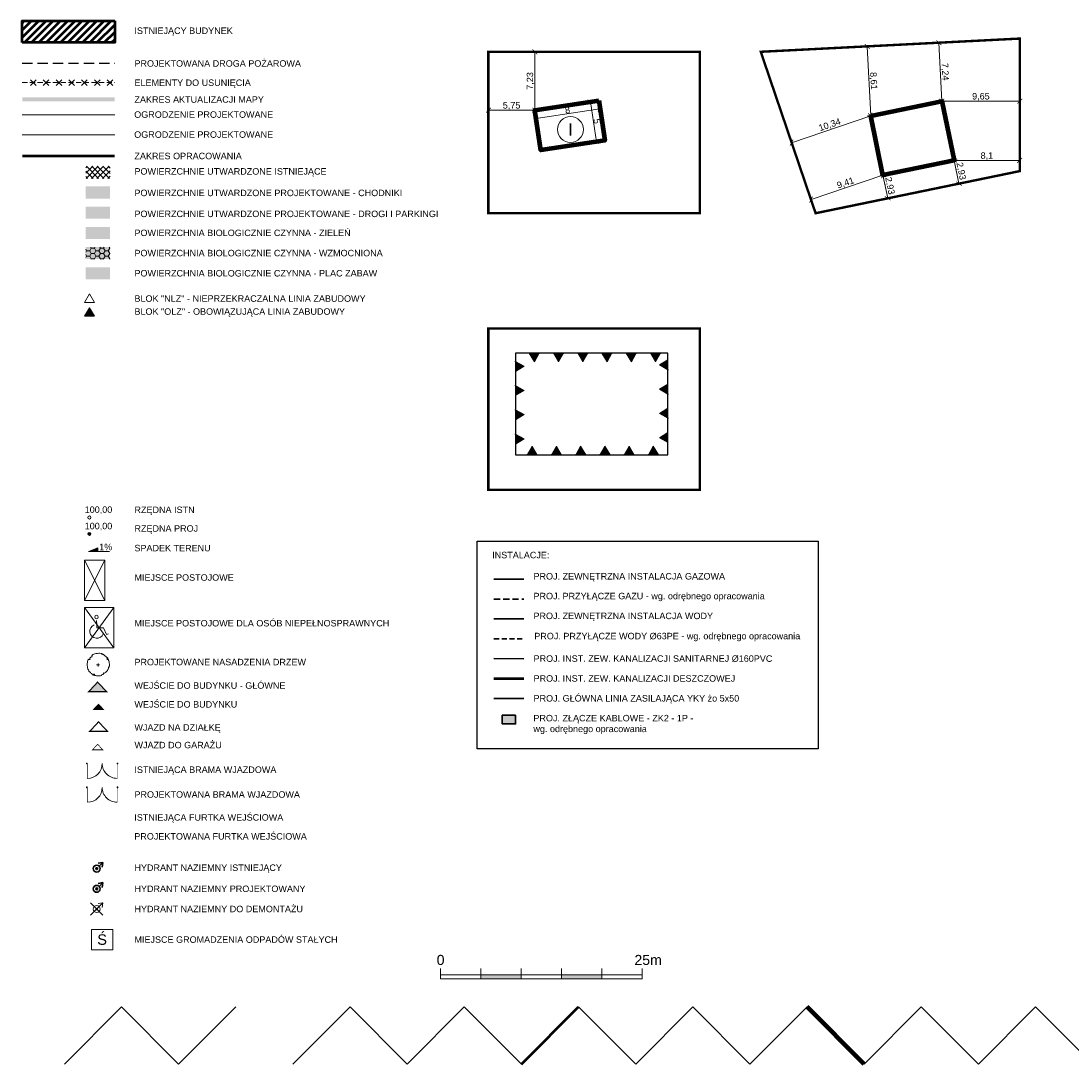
# Model space of a CAD drawing. Header units: centimetres. Extents: x 1590 to 6442358, y 1327 to 6703124.
# Tile 37 of 79: x 1796 to 1926, y 1867 to 1996. Entities that reach past the tile are written whole.
import ezdxf
from ezdxf.enums import TextEntityAlignment as Align

# ---------------------------------------------------------------- set-up
doc = ezdxf.new("R2010")
doc.units = ezdxf.units.CM
doc.linetypes.add('ACAD_ISO02W100', pattern=[15, 12, -3])
doc.linetypes.add('DASHED', pattern=[19.05, 12.7, -6.35])
for name, color, linetype, lineweight in [('0_LEGENDA', 7, 'Continuous', 9), ('0_MAPA', 7, 'Continuous', 0), ('0_RAMKA', 7, 'Continuous', 25), ('0_TABELKA_GŁÓWNA', 7, 'Continuous', 9), ('INW_BUD.ISTNIEJĄCE', 7, 'Continuous', 50), ('INW_CHODNIKI', 7, 'Continuous', 13), ('INW_HATCH_UTWARDZENIA', 250, 'Continuous', 0), ('INW_HYDRANT', 7, 'Continuous', 30), ('INW_OGRODZENIE', 7, 'Continuous', 15), ('INW_WYMIARY', 7, 'Continuous', 5), ('PZT_BUD.PROJEKTOWANE', 160, 'Continuous', 100), ('PZT_CHODNIKI', 2, 'Continuous', 15), ('PZT_CIENKIE', 4, 'Continuous', 9), ('PZT_DEMONTAŻ', 34, 'Continuous', 9), ('PZT_HATCH_WMZOCNIENIE NAWIERZCHNI ZIELONEJ', 72, 'Continuous', 5), ('PZT_MIEJSCA POSTOJOWE', 142, 'Continuous', 9), ('PZT_MIEJSCA POSTOJOWE_NPSPR', 142, 'Continuous', 9), ('PZT_OPIS', 241, 'Continuous', 5), ('PZT_OPIS_RZĘDNE', 6, 'Continuous', 13), ('PZT_OPIS_SPADKI', 250, 'Continuous', 13), ('PZT_WYBURZENIA', 30, 'DASHED', 9), ('PZT_WYMIARY', 183, 'Continuous', 13), ('PZT_ZIELEŃ', 60, 'Continuous', 13)]:
    doc.layers.add(name, color=color, linetype=linetype, lineweight=lineweight)
doc.layers.add('0_RZUTNIA', color=7, linetype='Continuous', lineweight=0, plot=False)
for name, color, linetype, lineweight, true_color in [('IE_WLZ', 7, 'Continuous', 35, 0xd10000), ('IS_GAZ', 7, 'Continuous', 50, 0xd8a01a), ('IS_KD', 7, 'Continuous', 50, 0x175900), ('IS_PRZYŁACZE_KS', 7, 'Continuous', 35, 0x5c392e), ('IS_WODA', 7, 'Continuous', 30, 0x2424ff), ('PZT_GRANICA DZIAŁKI', 1, 'DASHED', 100, 0xff0000), ('PZT_GRANICA ODDZIAŁYWANIA', 7, 'ACAD_ISO02W100', 20, 0xa000d5), ('PZT_HYDRANT PROJEKTOWANY', 1, 'Continuous', 30, 0xff0000), ('PZT_OGRODZENIE', 7, 'Continuous', 15, 0x00a4a4)]:
    doc.layers.add(name, color=color, linetype=linetype, lineweight=lineweight, true_color=true_color)
doc.layers.add('PZT_DROGA PPOŻ', color=7, linetype='DASHED', true_color=0xe60100)
doc.layers.add('PZT_HATCH_UTWARDZONE_CHODNIKI', color=250, linetype='Continuous', lineweight=0, transparency=0.5)
doc.layers.add('PZT_HATCH_UTWARDZONE_DROGI', color=250, linetype='Continuous', lineweight=0, transparency=0.8)
doc.layers.add('PZT_HATCH_ZIELEŃ', color=7, linetype='Continuous', lineweight=5, true_color=0x237300, transparency=0.4)
doc.layers.add('PZT_PLAC ZABAW', color=7, linetype='Continuous', lineweight=5, true_color=0xfaf645, transparency=0.4)
doc.layers.add('PZT_LINIA ZABUDOWY', color=3, linetype='Continuous')
doc.styles.add('500', font='arial.ttf', dxfattribs={"height": 80})
doc.styles.add('ARIAL', font='arial.ttf')
doc.linetypes.add('FENCELINE1', pattern='A,3.81,-2.54,[133,ltypeshp.shx,S=2.54,R=0,X=-2.54,Y=0],-2.54,27.94', length=36.83)
doc.dimstyles.new('500_MDCP_w_metrach', dxfattribs={"dimscale": 0.01, "dimtxt": 80, "dimasz": 60, "dimexe": 40, "dimexo": 10, "dimgap": 5, "dimtad": 1, "dimrnd": 0.01, "dimzin": 9, "dimtxsty": 'ARIAL', "dimblk": 'ARCHTICK', "dimcen": 1, "dimclrd": 256, "dimclre": 256, "dimclrt": 256, "dimadec": 0, "dimazin": 0, "dimtfac": 1, "dimtdec": 1, "dimtix": 1, "dimtmove": 1, "dimatfit": 3, "dimldrblk": 'ARCHTICK', "dimfxl": 40, "dimfxlon": 1, "dimtolj": 1, "dimtzin": 9, "dimlwd": -1, "dimlwe": -1, "dimarcsym": 0})

# ---------------------------------------------------------------- blocks, each defined once
blk = doc.blocks.new('NLZ')
at = {"lineweight": 13}
blk.add_lwpolyline([(124, 0), (0, 0), (60, 106)], close=True, dxfattribs=at)
blk = doc.blocks.new('OLZ')
at = {"transparency": 33554687}
blk.add_hatch(color=256, dxfattribs=at).paths.add_polyline_path([(0, 0), (124, 0), (60, 106)])
at = {"lineweight": 13}
blk.add_lwpolyline([(124, 0), (0, 0), (60, 106)], close=True, dxfattribs=at)
blk = doc.blocks.new('rzędna proj')
at = {"ltscale": 2}
blk.add_hatch(color=256, dxfattribs=at).paths.add_polyline_path([(19, 0, 1), (-19, 0, 1)])
blk.add_circle((0, 0), 18.7)
at = {"style": '500'}
blk.add_attdef('RZĘDNA', (-58, 57), '', height=80, dxfattribs=at)
blk = doc.blocks.new('rzędna istn')
blk.add_circle((0, 0), 18.7)
at = {"style": '500'}
blk.add_attdef('RZĘDNA', (-58, 57), '', height=80, dxfattribs=at)
blk = doc.blocks.new('HYDRANT')
at = {"transparency": 33554549}
blk.add_hatch(color=256, dxfattribs=at).paths.add_polyline_path([(11, 0, 1), (-11, 0, 1)])
for p, q in [((78, 78), (18, 67)), ((30, 30), (78, 78)), ((78, 78), (67, 18))]:
    blk.add_line(p, q)
for radius in [42.6, 11.3]:
    blk.add_circle((0, 0), radius)
blk = doc.blocks.new('NPS')
for p, q in [((-37, 7), (-81, 40)), ((-37, 6), (-9, -15)), ((-9, -15), (43, 46)), ((43, 46), (130, 20))]:
    blk.add_line(p, q)
blk.add_lwpolyline([(130, 20), (138, 47)])
blk.add_circle((-115, 66), 21.3)
blk.add_arc((23, -44), 86.2, 163.8838, 27.7479)
blk = doc.blocks.new('MP NPSPR')
for p, q in [((500, 360), (0, 0)), ((0, 360), (500, 0))]:
    blk.add_line(p, q)
for points in [[(500, 360), (0, 360), (0, 0), (500, 0), (500, 360)], [(0, 360), (500, 360)]]:
    blk.add_lwpolyline(points)
at = {"rotation": 39.96412922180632}
blk.add_blockref('NPS', (248, 170), dxfattribs=at)
blk = doc.blocks.new('MP')
for points in [[(0, 250), (500, 0)], [(500, 250), (0, 0)], [(0, 0), (500, 0), (500, 250), (0, 250), (0, 0)]]:
    blk.add_lwpolyline(points)
blk = doc.blocks.new('DRZEWO')
at = {"flags": 128}
blk.add_lwpolyline([(-153, -76), (-154, -70), (-158, -64), (-163, -41), (-165, -29), (-167, -7), (-168, 2), (-168, 15), (-168, 23), (-166, 38), (-163, 55), (-162, 61), (-160, 68), (-157, 73), (-152, 78), (-146, 84), (-142, 86), (-136, 90), (-131, 87), (-125, 86), (-127, 95), (-126, 104), (-123, 111), (-119, 113), (-118, 117), (-111, 121), (-103, 124), (-93, 124), (-95, 129), (-98, 133), (-96, 140), (-94, 145), (-90, 151), (-86, 157), (-81, 161), (-75, 164), (-68, 165), (-52, 172), (-37, 176), (-30, 177), (-17, 179), (-8, 179), (14, 181), (27, 181), (50, 179), (57, 177), (61, 176), (59, 172), (59, 167), (58, 163), (63, 165), (72, 165), (79, 163), (84, 162), (91, 159), (99, 148), (105, 144), (113, 138), (121, 132), (125, 128), (131, 119), (139, 114), (144, 111), (151, 109), (151, 104), (144, 102), (139, 100), (137, 96), (139, 90), (143, 85), (147, 86), (154, 89), (157, 85), (159, 81), (160, 75), (163, 69), (167, 62), (169, 55), (172, 50), (172, 35), (173, 28), (175, 19), (177, 4), (177, 0), (178, -5), (177, -11), (174, -16), (173, -21), (172, -26), (169, -31), (163, -37), (161, -53), (158, -64), (153, -72), (147, -83), (143, -90), (135, -94), (131, -99), (124, -105), (121, -112), (119, -118), (110, -122), (99, -127), (93, -124), (88, -122), (85, -129), (83, -137), (80, -143), (75, -145), (67, -145), (57, -151), (55, -154), (54, -157), (51, -161), (46, -165), (40, -167), (36, -167), (31, -167), (16, -167), (6, -167), (0, -167), (-15, -169), (-21, -167), (-27, -166), (-35, -164), (-42, -162), (-47, -161), (-52, -160), (-57, -157), (-55, -151), (-54, -146), (-60, -143), (-66, -142), (-70, -144), (-71, -150), (-72, -157), (-76, -157), (-79, -151), (-83, -147), (-90, -140), (-99, -135), (-104, -131), (-112, -125), (-118, -117), (-123, -113), (-135, -106), (-139, -100), (-141, -95), (-145, -88), (-146, -80), (-145, -74), (-149, -76), (-153, -76), (-153, -76)], dxfattribs=at)
for points in [[(0, -23), (0, 23)], [(23, 0), (-23, 0)]]:
    blk.add_lwpolyline(points)
blk = doc.blocks.new('wjazd do garażu')
at = {"const_width": 8.53}
blk.add_lwpolyline([(64, -68), (-64, -68), (0, 0), (64, -68), (-64, -68)], dxfattribs=at)
blk = doc.blocks.new('wejście główne')
blk.add_hatch(color=256).paths.add_polyline_path([(-110, -118), (111, -118), (0, 0)])
at = {"const_width": 14.7}
blk.add_lwpolyline([(111, -118), (-110, -118), (0, 0), (111, -118), (-110, -118)], dxfattribs=at)
blk.add_lwpolyline([(111, -118), (-110, -118), (0, 0), (111, -118), (-110, -118)], dxfattribs=at)
blk = doc.blocks.new('wjazd na działkę')
at = {"const_width": 14.7}
blk.add_lwpolyline([(111, -118), (-110, -118), (0, 0), (111, -118), (-110, -118)], dxfattribs=at)
blk.add_lwpolyline([(111, -118), (-110, -118), (0, 0), (111, -118), (-110, -118)], dxfattribs=at)
blk = doc.blocks.new('wejście')
blk.add_hatch(color=256).paths.add_polyline_path([(-64, -68), (64, -68), (0, 0)])
at = {"const_width": 8.53}
blk.add_lwpolyline([(64, -68), (-64, -68), (0, 0), (64, -68), (-64, -68)], dxfattribs=at)
blk.add_lwpolyline([(64, -68), (-64, -68), (0, 0), (64, -68), (-64, -68)], dxfattribs=at)
blk = doc.blocks.new('LINIA ZABUDOWY SCHEMAT')
blk.add_lwpolyline([(0, 0), (0, -1260), (1887, -1260), (1887, 0), (0, 0)])
for p in [(294, 0), (594, 0), (894, 0), (1194, 0), (1494, 0), (1794, 0), (0, -102), (1887, -207), (0, -402), (1887, -507), (0, -702), (1887, -807), (0, -1002), (146, -1260), (446, -1260), (746, -1260), (1046, -1260), (1346, -1260), (1646, -1260)]:
    blk.add_point(p)
for p, rotation in [((294, 0), 180), ((594, 0), 180), ((894, 0), 180), ((1194, 0), 180), ((1494, 0), 180), ((1794, 0), 180), ((0, -102), 270), ((1887, -207), 90), ((1887, -507), 90), ((0, -402), 270), ((0, -702), 270), ((1887, -807), 90), ((0, -1002), 270), ((1887, -1107), 90)]:
    blk.add_blockref('OLZ', p, dxfattribs=dict(rotation=rotation))
for p in [(146, -1260), (446, -1260), (746, -1260), (1046, -1260), (1346, -1260), (1646, -1260)]:
    blk.add_blockref('OLZ', p)
blk = doc.blocks.new('WYBURZENIE')
at = {"linetype": 'Continuous'}
for points in [[(-35, -35), (35, 35)], [(-35, 35), (35, -35)]]:
    blk.add_lwpolyline(points, dxfattribs=at)
blk = doc.blocks.new('SPADEK')
blk.add_hatch(color=256).paths.add_polyline_path([(-141, 46), (-259, 0), (-141, 0)])
blk.add_lwpolyline([(0, 0), (-259, 0), (-141, 46), (-141, 0)])
at = {"layer": '0_LEGENDA', "style": '500'}
blk.add_attdef('SPADEK', (-126, 15), '', height=80, dxfattribs=at)
blk = doc.blocks.new('_ArchTick')
at = {"color": 0, "linetype": 'ByBlock', "const_width": 0.15}
blk.add_lwpolyline([(-0.5, -0.5), (0.5, 0.5)], dxfattribs=at)
blk = doc.blocks.new('*D1464')
at = {"layer": 'Defpoints', "color": 0, "transparency": 33554687}
for p in [(1859.79, 1992), (1861.09, 1992), (1861.09, 1984.78)]:
    blk.add_point(p, dxfattribs=at)
at = {"layer": 'PZT_WYMIARY', "transparency": 33554687}
for p, q in [((1860.19, 1992), (1859.39, 1992)), ((1859.79, 1984.78), (1859.79, 1992)), ((1860.19, 1984.78), (1859.39, 1984.78))]:
    blk.add_line(p, q, dxfattribs=at)
at = {"layer": 'PZT_WYMIARY', "xscale": 0.6, "yscale": 0.6, "zscale": 0.6}
for p, rotation in [((1859.79, 1992), 90), ((1859.79, 1984.78), 270)]:
    blk.add_blockref('_ArchTick', p, dxfattribs=dict(at, rotation=rotation))
at = {"layer": 'PZT_WYMIARY', "transparency": 33554687, "insert": (1859.26, 1988.39), "char_height": 0.8, "attachment_point": 5, "rotation": 90, "style": 'ARIAL'}
blk.add_mtext('\\A1;7,23', dxfattribs=at)
blk = doc.blocks.new('*D1465')
at = {"layer": 'Defpoints', "color": 0, "transparency": 33554687}
for p in [(1854.05, 1992), (1854.05, 1984.78), (1859.79, 1984.78)]:
    blk.add_point(p, dxfattribs=at)
at = {"layer": 'PZT_WYMIARY', "transparency": 33554687}
for p, q in [((1854.05, 1985.18), (1854.05, 1984.38)), ((1859.79, 1984.78), (1854.05, 1984.78)), ((1859.79, 1984.88), (1859.79, 1985.18))]:
    blk.add_line(p, q, dxfattribs=at)
at = {"layer": 'PZT_WYMIARY', "xscale": 0.6, "yscale": 0.6, "zscale": 0.6, "rotation": 180}
blk.add_blockref('_ArchTick', (1854.05, 1984.78), dxfattribs=at)
at = {"layer": 'PZT_WYMIARY', "xscale": 0.6, "yscale": 0.6, "zscale": 0.6}
blk.add_blockref('_ArchTick', (1859.79, 1984.78), dxfattribs=at)
at = {"layer": 'PZT_WYMIARY', "transparency": 33554687, "insert": (1856.92, 1985.3), "char_height": 0.8, "attachment_point": 5, "style": 'ARIAL'}
blk.add_mtext('\\A1;5,75', dxfattribs=at)
blk = doc.blocks.new('*D1466')
at = {"layer": 'Defpoints', "color": 0, "transparency": 33554687}
for p in [(1867.71, 1985.97), (1859.79, 1984.78), (1867.86, 1984.92)]:
    blk.add_point(p, dxfattribs=at)
at = {"layer": 'PZT_WYMIARY', "transparency": 33554687}
for p, q in [((1859.95, 1983.73), (1867.86, 1984.92)), ((1867.8, 1985.31), (1867.92, 1984.52)), ((1859.89, 1984.12), (1860.01, 1983.33))]:
    blk.add_line(p, q, dxfattribs=at)
at = {"layer": 'PZT_WYMIARY', "xscale": 0.6, "yscale": 0.6, "zscale": 0.6}
for p, rotation in [((1867.86, 1984.92), 8.57771652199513), ((1859.95, 1983.73), 188.5777165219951)]:
    blk.add_blockref('_ArchTick', p, dxfattribs=dict(at, rotation=rotation))
at = {"layer": 'PZT_WYMIARY', "transparency": 33554687, "insert": (1863.84, 1984.78), "char_height": 0.8, "attachment_point": 5, "rotation": 8.5777, "style": 'ARIAL'}
blk.add_mtext('\\A1;8', dxfattribs=at)
blk = doc.blocks.new('*D1467')
at = {"layer": 'Defpoints', "color": 0, "transparency": 33554687}
for p in [(1867.71, 1985.97), (1867.41, 1980.87), (1868.45, 1981.02)]:
    blk.add_point(p, dxfattribs=at)
at = {"layer": 'PZT_WYMIARY', "transparency": 33554687}
for p, q in [((1867.06, 1985.87), (1866.27, 1985.75)), ((1866.67, 1985.81), (1867.41, 1980.87)), ((1867.81, 1980.93), (1867.02, 1980.81))]:
    blk.add_line(p, q, dxfattribs=at)
at = {"layer": 'PZT_WYMIARY', "xscale": 0.6, "yscale": 0.6, "zscale": 0.6}
for p, rotation in [((1866.67, 1985.81), 98.57771652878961), ((1867.41, 1980.87), 278.5777165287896)]:
    blk.add_blockref('_ArchTick', p, dxfattribs=dict(at, rotation=rotation))
at = {"layer": 'PZT_WYMIARY', "transparency": 33554687, "insert": (1867.49, 1983.41), "char_height": 0.8, "attachment_point": 5, "rotation": 278.5777, "style": 'ARIAL'}
blk.add_mtext('\\A1;5', dxfattribs=at)
blk = doc.blocks.new('KONDYGNACJE')
at = {"lineweight": 15, "ltscale": 2}
blk.add_circle((0, 0), 160, dxfattribs=at)
at = {"style": 'ARIAL'}
blk.add_attdef('L.KOND.', text='', height=150, dxfattribs=at).set_placement((0, 0), align=Align.MIDDLE_CENTER)
blk = doc.blocks.new('*D1468')
at = {"layer": 'Defpoints', "color": 0, "transparency": 33554687}
for p in [(1902.89, 1976.73), (1893.98, 1973.7), (1893.98, 1973.7)]:
    blk.add_point(p, dxfattribs=at)
at = {"layer": 'PZT_WYMIARY', "transparency": 33554687}
for p, q in [((1902.89, 1976.73), (1893.98, 1973.7)), ((1902.92, 1976.64), (1903.01, 1976.35)), ((1894.01, 1973.61), (1894.1, 1973.33))]:
    blk.add_line(p, q, dxfattribs=at)
at = {"layer": 'PZT_WYMIARY', "xscale": 0.6, "yscale": 0.6, "zscale": 0.6}
for p, rotation in [((1902.89, 1976.73), 18.75503364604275), ((1893.98, 1973.7), 198.7550336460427)]:
    blk.add_blockref('_ArchTick', p, dxfattribs=dict(at, rotation=rotation))
at = {"layer": 'PZT_WYMIARY', "transparency": 33554687, "insert": (1898.26, 1975.72), "char_height": 0.8, "attachment_point": 5, "rotation": 18.755, "style": 'ARIAL'}
blk.add_mtext('\\A1;9,41', dxfattribs=at)
blk = doc.blocks.new('*D1469')
at = {"layer": 'Defpoints', "color": 0, "transparency": 33554687}
for p in [(1905.78, 1977.33), (1906.37, 1974.46), (1903.48, 1973.86)]:
    blk.add_point(p, dxfattribs=at)
at = {"layer": 'PZT_WYMIARY', "transparency": 33554687}
for p, q in [((1903.28, 1976.81), (1902.49, 1976.65)), ((1902.89, 1976.73), (1903.48, 1973.86)), ((1903.87, 1973.94), (1903.09, 1973.78))]:
    blk.add_line(p, q, dxfattribs=at)
at = {"layer": 'PZT_WYMIARY', "xscale": 0.6, "yscale": 0.6, "zscale": 0.6}
for p, rotation in [((1902.89, 1976.73), 101.6604491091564), ((1903.48, 1973.86), 281.6604491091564)]:
    blk.add_blockref('_ArchTick', p, dxfattribs=dict(at, rotation=rotation))
at = {"layer": 'PZT_WYMIARY', "transparency": 33554687, "insert": (1903.7, 1975.4), "char_height": 0.8, "attachment_point": 5, "rotation": 281.6604, "style": 'ARIAL'}
blk.add_mtext('\\A1;2,93', dxfattribs=at)
blk = doc.blocks.new('*D1470')
at = {"layer": 'Defpoints', "color": 0, "transparency": 33554687}
for p in [(1911.7, 1978.55), (1912.29, 1975.68), (1912.29, 1975.68)]:
    blk.add_point(p, dxfattribs=at)
at = {"layer": 'PZT_WYMIARY', "transparency": 33554687}
for p, q in [((1911.7, 1978.55), (1912.29, 1975.68)), ((1911.8, 1978.57), (1912.09, 1978.63)), ((1912.39, 1975.7), (1912.68, 1975.76))]:
    blk.add_line(p, q, dxfattribs=at)
at = {"layer": 'PZT_WYMIARY', "xscale": 0.6, "yscale": 0.6, "zscale": 0.6}
for p, rotation in [((1911.7, 1978.55), 101.6604491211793), ((1912.29, 1975.68), 281.6604491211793)]:
    blk.add_blockref('_ArchTick', p, dxfattribs=dict(at, rotation=rotation))
at = {"layer": 'PZT_WYMIARY', "transparency": 33554687, "insert": (1912.52, 1977.22), "char_height": 0.8, "attachment_point": 5, "rotation": 281.6604, "style": 'ARIAL'}
blk.add_mtext('\\A1;2,93', dxfattribs=at)
blk = doc.blocks.new('*D1471')
at = {"layer": 'Defpoints', "color": 0, "transparency": 33554687}
for p in [(1911.7, 1978.55), (1919.8, 1978.55), (1919.8, 1978.55)]:
    blk.add_point(p, dxfattribs=at)
at = {"layer": 'PZT_WYMIARY', "transparency": 33554687}
for p, q in [((1911.7, 1978.65), (1911.7, 1978.95)), ((1911.7, 1978.55), (1919.8, 1978.55)), ((1919.8, 1978.65), (1919.8, 1978.95))]:
    blk.add_line(p, q, dxfattribs=at)
at = {"layer": 'PZT_WYMIARY', "xscale": 0.6, "yscale": 0.6, "zscale": 0.6, "rotation": 180}
blk.add_blockref('_ArchTick', (1911.7, 1978.55), dxfattribs=at)
at = {"layer": 'PZT_WYMIARY', "xscale": 0.6, "yscale": 0.6, "zscale": 0.6}
blk.add_blockref('_ArchTick', (1919.8, 1978.55), dxfattribs=at)
at = {"layer": 'PZT_WYMIARY', "transparency": 33554687, "insert": (1915.75, 1979.08), "char_height": 0.8, "attachment_point": 5, "style": 'ARIAL'}
blk.add_mtext('\\A1;8,1', dxfattribs=at)
blk = doc.blocks.new('*D1472')
at = {"layer": 'Defpoints', "color": 0, "transparency": 33554687}
for p in [(1910.18, 1985.89), (1919.83, 1985.89), (1919.83, 1985.89)]:
    blk.add_point(p, dxfattribs=at)
at = {"layer": 'PZT_WYMIARY', "transparency": 33554687}
for p, q in [((1910.18, 1985.99), (1910.18, 1986.29)), ((1910.18, 1985.89), (1919.83, 1985.89)), ((1919.83, 1985.99), (1919.83, 1986.29))]:
    blk.add_line(p, q, dxfattribs=at)
at = {"layer": 'PZT_WYMIARY', "xscale": 0.6, "yscale": 0.6, "zscale": 0.6, "rotation": 180}
blk.add_blockref('_ArchTick', (1910.18, 1985.89), dxfattribs=at)
at = {"layer": 'PZT_WYMIARY', "xscale": 0.6, "yscale": 0.6, "zscale": 0.6}
blk.add_blockref('_ArchTick', (1919.83, 1985.89), dxfattribs=at)
at = {"layer": 'PZT_WYMIARY', "transparency": 33554687, "insert": (1915.01, 1986.42), "char_height": 0.8, "attachment_point": 5, "style": 'ARIAL'}
blk.add_mtext('\\A1;9,65', dxfattribs=at)
blk = doc.blocks.new('*D1473')
at = {"layer": 'Defpoints', "color": 0, "transparency": 33554687}
for p in [(1909.81, 1993.13), (1909.81, 1993.13), (1910.18, 1985.89)]:
    blk.add_point(p, dxfattribs=at)
at = {"layer": 'PZT_WYMIARY', "transparency": 33554687}
for p, q in [((1910.18, 1985.89), (1909.81, 1993.13)), ((1909.91, 1993.13), (1910.21, 1993.15)), ((1910.28, 1985.9), (1910.58, 1985.91))]:
    blk.add_line(p, q, dxfattribs=at)
at = {"layer": 'PZT_WYMIARY', "xscale": 0.6, "yscale": 0.6, "zscale": 0.6}
for p, rotation in [((1909.81, 1993.13), 92.92347776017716), ((1910.18, 1985.89), 272.9234777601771)]:
    blk.add_blockref('_ArchTick', p, dxfattribs=dict(at, rotation=rotation))
at = {"layer": 'PZT_WYMIARY', "transparency": 33554687, "insert": (1910.53, 1989.54), "char_height": 0.8, "attachment_point": 5, "rotation": 272.9235, "style": 'ARIAL'}
blk.add_mtext('\\A1;7,24', dxfattribs=at)
blk = doc.blocks.new('*D1474')
at = {"layer": 'Defpoints', "color": 0, "transparency": 33554687}
for p in [(1901.37, 1984.08), (1891.58, 1980.75), (1891.58, 1980.75)]:
    blk.add_point(p, dxfattribs=at)
at = {"layer": 'PZT_WYMIARY', "transparency": 33554687}
for p, q in [((1901.37, 1984.08), (1891.58, 1980.75)), ((1901.4, 1983.98), (1901.5, 1983.7)), ((1891.61, 1980.66), (1891.71, 1980.37))]:
    blk.add_line(p, q, dxfattribs=at)
at = {"layer": 'PZT_WYMIARY', "xscale": 0.6, "yscale": 0.6, "zscale": 0.6}
for p, rotation in [((1901.37, 1984.08), 18.75503364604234), ((1891.58, 1980.75), 198.7550336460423)]:
    blk.add_blockref('_ArchTick', p, dxfattribs=dict(at, rotation=rotation))
at = {"layer": 'PZT_WYMIARY', "transparency": 33554687, "insert": (1896.31, 1982.92), "char_height": 0.8, "attachment_point": 5, "rotation": 18.755, "style": 'ARIAL'}
blk.add_mtext('\\A1;10,34', dxfattribs=at)
blk = doc.blocks.new('*D1475')
at = {"layer": 'Defpoints', "color": 0, "transparency": 33554687}
for p in [(1900.93, 1992.67), (1900.93, 1992.67), (1901.37, 1984.08)]:
    blk.add_point(p, dxfattribs=at)
at = {"layer": 'PZT_WYMIARY', "transparency": 33554687}
for p, q in [((1900.83, 1992.67), (1900.53, 1992.65)), ((1901.37, 1984.08), (1900.93, 1992.67)), ((1901.27, 1984.07), (1900.97, 1984.06))]:
    blk.add_line(p, q, dxfattribs=at)
at = {"layer": 'PZT_WYMIARY', "xscale": 0.6, "yscale": 0.6, "zscale": 0.6}
for p, rotation in [((1900.93, 1992.67), 92.92347776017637), ((1901.37, 1984.08), 272.9234777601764)]:
    blk.add_blockref('_ArchTick', p, dxfattribs=dict(at, rotation=rotation))
at = {"layer": 'PZT_WYMIARY', "transparency": 33554687, "insert": (1901.68, 1988.4), "char_height": 0.8, "attachment_point": 5, "rotation": 272.9235, "style": 'ARIAL'}
blk.add_mtext('\\A1;8,61', dxfattribs=at)
blk = doc.blocks.new('PODZIAŁKA')
for points in [[(10, 2.5), (20, 2.5), (20, 3.5), (10, 3.5)], [(40, 2.5), (40, 3.5), (30, 3.5), (30, 2.5)]]:
    blk.add_hatch(color=256).paths.add_polyline_path(points)
for points in [[(0, 2.5), (0, 5)], [(0, 3.5), (10, 3.5)], [(10, 2.5), (10, 5)], [(10, 3.5), (20, 3.5)], [(20, 2.5), (20, 5)], [(20, 3.5), (30, 3.5)], [(30, 2.5), (30, 5)], [(30, 3.5), (40, 3.5)], [(40, 2.5), (40, 5)], [(40, 3.5), (50, 3.5)], [(50, 2.5), (50, 5)], [(0, 2.5), (10, 2.5)], [(10, 2.5), (20, 2.5)], [(20, 2.5), (30, 2.5)], [(30, 2.5), (40, 2.5)], [(40, 2.5), (50, 2.5)]]:
    blk.add_lwpolyline(points)
at = {"style": 'ARIAL'}
for s, p in [('0', (-0.91, 5.91)), ('25m', (48.04, 5.91))]:
    blk.add_text(s, height=2.5, dxfattribs=at).set_placement(p)
blk = doc.blocks.new('BRAMA')
at = {"linetype": 'FENCELINE1', "ltscale": 4}
for points in [[(0, -10), (10, -10), (10, 0), (0, 0)], [(389, -10), (379, -10), (379, 0), (389, 0)]]:
    blk.add_lwpolyline(points, close=True, dxfattribs=at)
at = {"const_width": 7}
for points in [[(10, -190), (10, -5)], [(379, -190), (379, -5)]]:
    blk.add_lwpolyline(points, dxfattribs=at)
for centre, start, end in [((10, -5), 269.986, 359.986), ((379, -5), 179.986, 269.986)]:
    blk.add_arc(centre, 185, start, end)

msp = doc.modelspace()

# ---------------------------------------------------------------- hatches: boundary and pattern name
at = {"true_color": 0xff0fff, "transparency": 33554687}
msp.add_hatch(color=6, dxfattribs=at).paths.add_polyline_path([(1807.797, 1986.37), (1796.346, 1986.37), (1796.346, 1985.87), (1807.797, 1985.87)])
at = {"layer": 'IE_WLZ', "transparency": 33554687}
h = msp.add_hatch(color=256, dxfattribs=at)
h.dxf.hatch_style = 1
h.paths.add_polyline_path([(1857.418, 1908.793), (1857.418, 1909.872), (1855.755, 1909.872), (1855.755, 1908.793)])
at = {"layer": 'INW_BUD.ISTNIEJĄCE', "transparency": 33554687}
h = msp.add_hatch(dxfattribs=at)
h.set_pattern_fill('ANSI31', color=256, scale=0.2, style=0)
h.set_pattern_definition([(45, (1602.58374, 2071.20435), (-0.4490128, 0.4490128), [])])
h.paths.add_polyline_path([(1807.797, 1993.133), (1807.797, 1995.813), (1796.346, 1995.813), (1796.346, 1993.133)])
at = {"layer": 'INW_HATCH_UTWARDZENIA', "transparency": 33554687}
h = msp.add_hatch(dxfattribs=at)
h.set_pattern_fill('ANSI37', color=256, scale=0.15, style=0)
h.set_pattern_definition([(45, (1601.61754, 2140.0908), (-0.3367596, 0.3367596), []), (135, (1601.61754, 2140.0908), (-0.3367596, -0.3367596), [])])
h.paths.add_polyline_path([(1804.214, 1976.328), (1807.214, 1976.328), (1807.214, 1977.828), (1804.214, 1977.828)])
at = {"layer": 'PZT_HATCH_UTWARDZONE_CHODNIKI', "transparency": 33554687}
msp.add_hatch(color=256, dxfattribs=at).paths.add_polyline_path([(1804.214, 1973.828), (1807.214, 1973.828), (1807.214, 1975.328), (1804.214, 1975.328)])
at = {"layer": 'PZT_HATCH_UTWARDZONE_DROGI', "transparency": 33554687}
msp.add_hatch(color=256, dxfattribs=at).paths.add_polyline_path([(1804.214, 1971.328), (1807.214, 1971.328), (1807.214, 1972.828), (1804.214, 1972.828)])
at = {"layer": 'PZT_HATCH_WMZOCNIENIE NAWIERZCHNI ZIELONEJ', "transparency": 33554687}
h = msp.add_hatch(dxfattribs=at)
h.set_pattern_fill('HONEYCOMB', color=256, scale=0.1, style=0)
h.set_pattern_definition([(0, (1602.58374, 2062.73246), (0.5715, 0.3299557), [0.381, -0.762]), (120, (1602.58374, 2062.73246), (-0.5715, 0.3299557), [0.381, -0.762]), (60, (1602.58374, 2062.73246), (1e-09, 0.65991136), [-0.762, 0.381])])
h.paths.add_polyline_path([(1804.214, 1966.328), (1807.214, 1966.328), (1807.214, 1967.828), (1804.214, 1967.828)])
at = {"layer": 'PZT_HATCH_ZIELEŃ', "transparency": 33554687}
for points in [[(1804.214, 1968.828), (1807.214, 1968.828), (1807.214, 1970.328), (1804.214, 1970.328)], [(1804.214, 1966.328), (1807.214, 1966.328), (1807.214, 1967.828), (1804.214, 1967.828)]]:
    msp.add_hatch(color=256, dxfattribs=at).paths.add_polyline_path(points)
at = {"layer": 'PZT_PLAC ZABAW', "transparency": 33554687}
msp.add_hatch(color=256, dxfattribs=at).paths.add_polyline_path([(1804.214, 1963.828), (1807.214, 1963.828), (1807.214, 1965.328), (1804.214, 1965.328)])

# ---------------------------------------------------------------- linework, layer by layer
at = {"transparency": 33554687}
msp.add_lwpolyline([(1852.658, 1931.429), (1894.868, 1931.429), (1894.868, 1905.705), (1852.658, 1905.705)], close=True, dxfattribs=at)
msp.add_lwpolyline([(1801.567, 1866.688), (1808.638, 1873.76)], dxfattribs=at)
at = {"layer": '0_LEGENDA', "transparency": 33554687}
msp.add_lwpolyline([(1815.709, 1866.688), (1808.638, 1873.76)], dxfattribs=at)
at = {"layer": '0_MAPA', "transparency": 33554687}
msp.add_lwpolyline([(1815.709, 1866.688), (1822.78, 1873.76)], dxfattribs=at)
at = {"layer": '0_RAMKA', "transparency": 33554687}
for points in [[(1829.851, 1866.688), (1836.922, 1873.76)], [(1843.993, 1866.688), (1836.922, 1873.76)]]:
    msp.add_lwpolyline(points, dxfattribs=at)
at = {"layer": '0_RZUTNIA', "transparency": 33554687}
msp.add_lwpolyline([(1843.993, 1866.688), (1851.064, 1873.76)], dxfattribs=at)
at = {"layer": '0_TABELKA_GŁÓWNA', "transparency": 33554687}
msp.add_lwpolyline([(1858.135, 1866.688), (1851.064, 1873.76)], dxfattribs=at)
at = {"layer": 'IE_WLZ', "transparency": 33554687}
msp.add_lwpolyline([(1854.737, 1911.951), (1858.436, 1911.949)], dxfattribs=at)
msp.add_lwpolyline([(1857.418, 1909.872), (1857.418, 1908.793), (1855.755, 1908.793), (1855.755, 1909.872)], close=True, dxfattribs=at)
at = {"layer": 'INW_BUD.ISTNIEJĄCE', "transparency": 33554687}
for points in [[(1807.797, 1995.813), (1807.797, 1993.133), (1796.346, 1993.133)], [(1796.346, 1993.133), (1796.346, 1995.813), (1807.797, 1995.813)], [(1858.135, 1866.688), (1865.207, 1873.76)]]:
    msp.add_lwpolyline(points, dxfattribs=at)
at = {"layer": 'INW_CHODNIKI', "transparency": 33554687}
msp.add_lwpolyline([(1872.278, 1866.688), (1865.207, 1873.76)], dxfattribs=at)
at = {"layer": 'INW_HATCH_UTWARDZENIA', "transparency": 33554687}
msp.add_lwpolyline([(1872.278, 1866.688), (1879.349, 1873.76)], dxfattribs=at)
at = {"layer": 'INW_HYDRANT', "transparency": 33554687}
msp.add_lwpolyline([(1886.42, 1866.688), (1879.349, 1873.76)], dxfattribs=at)
at = {"layer": 'INW_OGRODZENIE', "linetype": 'FENCELINE1', "ltscale": 0.04, "transparency": 33554687}
msp.add_lwpolyline([(1796.346, 1981.712), (1807.797, 1981.712)], dxfattribs=at)
at = {"layer": 'INW_WYMIARY', "transparency": 33554687}
msp.add_lwpolyline([(1886.42, 1866.688), (1893.491, 1873.76)], dxfattribs=at)
at = {"layer": 'IS_GAZ', "lineweight": 35, "transparency": 33554687}
msp.add_lwpolyline([(1854.729, 1926.695), (1858.428, 1926.692)], dxfattribs=at)
at = {"layer": 'IS_GAZ', "color": 30, "linetype": 'DASHED', "lineweight": 35, "ltscale": 0.06, "true_color": 0xff8600, "transparency": 33554687}
msp.add_lwpolyline([(1854.741, 1924.25), (1858.441, 1924.248)], dxfattribs=at)
at = {"layer": 'IS_KD', "transparency": 33554687}
msp.add_lwpolyline([(1854.741, 1914.411), (1858.441, 1914.408)], dxfattribs=at)
at = {"layer": 'IS_PRZYŁACZE_KS', "transparency": 33554687}
msp.add_lwpolyline([(1854.741, 1916.871), (1858.441, 1916.868)], dxfattribs=at)
at = {"layer": 'IS_WODA', "transparency": 33554687}
msp.add_lwpolyline([(1854.741, 1921.79), (1858.441, 1921.788)], dxfattribs=at)
at = {"layer": 'IS_WODA', "color": 140, "linetype": 'DASHED', "lineweight": 35, "ltscale": 0.05, "true_color": 0x12b0fc, "transparency": 33554687}
msp.add_lwpolyline([(1854.741, 1919.331), (1858.441, 1919.328)], dxfattribs=at)
at = {"layer": 'PZT_BUD.PROJEKTOWANE', "transparency": 33554687}
for points in [[(1867.705, 1985.968), (1868.451, 1981.024), (1860.541, 1979.831), (1859.795, 1984.775)], [(1901.37, 1984.075), (1910.184, 1985.894), (1911.7, 1978.549), (1902.886, 1976.73)]]:
    msp.add_lwpolyline(points, close=True, dxfattribs=at)
msp.add_lwpolyline([(1900.562, 1866.688), (1893.491, 1873.76)], dxfattribs=at)
at = {"layer": 'PZT_CHODNIKI', "transparency": 33554687}
msp.add_lwpolyline([(1804.906, 1883.336), (1807.568, 1883.336), (1807.568, 1880.836), (1804.906, 1880.836)], close=True, dxfattribs=at)
msp.add_lwpolyline([(1900.562, 1866.688), (1907.633, 1873.76)], dxfattribs=at)
at = {"layer": 'PZT_CIENKIE', "transparency": 33554687}
msp.add_lwpolyline([(1914.704, 1866.688), (1907.633, 1873.76)], dxfattribs=at)
at = {"layer": 'PZT_DEMONTAŻ', "transparency": 33554687}
for points in [[(1804.794, 1886.647), (1806.339, 1885.103)], [(1804.794, 1885.103), (1806.339, 1886.647)], [(1914.704, 1866.688), (1921.775, 1873.76)]]:
    msp.add_lwpolyline(points, dxfattribs=at)
at = {"layer": 'PZT_DROGA PPOŻ', "ltscale": 0.1, "transparency": 33554687}
msp.add_lwpolyline([(1796.346, 1990.574), (1807.797, 1990.574)], dxfattribs=at)
at = {"layer": 'PZT_DROGA PPOŻ', "transparency": 33554687}
msp.add_lwpolyline([(1928.846, 1866.688), (1921.775, 1873.76)], dxfattribs=at)
at = {"layer": 'PZT_GRANICA DZIAŁKI', "linetype": 'DASHED', "ltscale": 0.1, "transparency": 33554687, "const_width": 0.3}
for points in [[(1887.762, 1992.001), (1894.549, 1972.015), (1919.83, 1977.232), (1919.83, 1993.639)], [(1854.045, 1992.001), (1880.222, 1992.001), (1880.222, 1972.015), (1854.045, 1972.015)], [(1854.045, 1957.756), (1880.222, 1957.756), (1880.222, 1937.769), (1854.045, 1937.769)]]:
    msp.add_lwpolyline(points, close=True, dxfattribs=at)
at = {"layer": 'PZT_GRANICA ODDZIAŁYWANIA', "ltscale": 0.1, "transparency": 33554687, "const_width": 0.3}
msp.add_lwpolyline([(1796.346, 1979.104), (1807.797, 1979.104)], dxfattribs=at)
at = {"layer": 'PZT_OGRODZENIE', "linetype": 'FENCELINE1', "ltscale": 0.04, "transparency": 33554687}
msp.add_lwpolyline([(1796.346, 1984.188), (1807.797, 1984.188)], dxfattribs=at)
at = {"layer": 'PZT_WYBURZENIA', "ltscale": 0.05, "transparency": 33554687}
msp.add_lwpolyline([(1796.346, 1988.192), (1796.346, 1988.192), (1807.797, 1988.192)], dxfattribs=at)

# ---------------------------------------------------------------- block references
at = {"layer": '0_LEGENDA', "transparency": 33554687, "xscale": 0.5, "yscale": 0.5, "zscale": 0.5}
msp.add_blockref('PODZIAŁKA', (1848.101, 1875.992), dxfattribs=at)
at = {"layer": 'INW_HYDRANT', "transparency": 33554687, "xscale": 0.01, "yscale": 0.01, "zscale": 0.01}
msp.add_blockref('HYDRANT', (1805.566, 1890.875), dxfattribs=at)
at = {"layer": 'INW_OGRODZENIE', "transparency": 33554687, "xscale": 0.01, "yscale": 0.01, "zscale": 0.01}
msp.add_blockref('BRAMA', (1804.306, 1903.949, -8.72), dxfattribs=at)
at = {"layer": 'PZT_DEMONTAŻ', "transparency": 33554687, "xscale": 0.01, "yscale": 0.01, "zscale": 0.01}
msp.add_blockref('HYDRANT', (1805.566, 1885.875), dxfattribs=at)
at = {"layer": 'PZT_HYDRANT PROJEKTOWANY', "transparency": 33554687, "xscale": 0.01, "yscale": 0.01, "zscale": 0.01}
msp.add_blockref('HYDRANT', (1805.566, 1888.375), dxfattribs=at)
at = {"layer": 'PZT_LINIA ZABUDOWY', "transparency": 33554687, "xscale": 0.01, "yscale": 0.01, "zscale": 0.01}
for name, p in [('NLZ', (1804.073, 1960.979)), ('OLZ', (1804.073, 1959.26)), ('LINIA ZABUDOWY SCHEMAT', (1857.401, 1954.698))]:
    msp.add_blockref(name, p, dxfattribs=at)
at = {"layer": 'PZT_MIEJSCA POSTOJOWE', "transparency": 33554687, "xscale": 0.01, "yscale": 0.01, "zscale": 0.01, "rotation": 270}
msp.add_blockref('MP', (1804.073, 1929.069), dxfattribs=at)
at = {"layer": 'PZT_MIEJSCA POSTOJOWE_NPSPR', "transparency": 33554687, "xscale": 0.01, "yscale": 0.01, "zscale": 0.01, "rotation": 270}
msp.add_blockref('MP NPSPR', (1804.073, 1923.196), dxfattribs=at)
at = {"layer": 'PZT_OGRODZENIE', "transparency": 33554687, "xscale": 0.01, "yscale": 0.01, "zscale": 0.01}
msp.add_blockref('BRAMA', (1804.306, 1900.989, -8.72), dxfattribs=at)
at = {"layer": 'PZT_OPIS', "transparency": 33554687, "xscale": 0.01, "yscale": 0.01, "zscale": 0.01}
msp.add_blockref('KONDYGNACJE', (1864.205, 1982.384), dxfattribs=at).add_auto_attribs({'L.KOND.': 'I'})
for name, p in [('wejście główne', (1805.679, 1913.965)), ('wejście', (1805.786, 1911.249)), ('wjazd na działkę', (1805.798, 1909.046)), ('wjazd do garażu', (1805.681, 1906.263))]:
    msp.add_blockref(name, p, dxfattribs=at)
at = {"layer": 'PZT_OPIS_RZĘDNE', "transparency": 33554687, "xscale": 0.01, "yscale": 0.01, "zscale": 0.01}
for name, p in [('rzędna istn', (1804.657, 1934.346)), ('rzędna proj', (1804.657, 1932.322))]:
    msp.add_blockref(name, p, dxfattribs=at).add_auto_attribs({'RZĘDNA': '100,00'})
at = {"layer": 'PZT_OPIS_SPADKI', "transparency": 33554687}
ref = msp.add_blockref('SPADEK', (1807.13, 1930.147), dxfattribs=dict(at, xscale=0.01, yscale=0.01, zscale=0.01))
ref.add_attrib('SPADEK', '1%', (1805.874, 1930.297), dxfattribs={"layer": '0', "height": 0.8, "style": '500'})
at = {"layer": 'PZT_WYBURZENIA', "ltscale": 0.05, "transparency": 33554687, "xscale": 0.01, "yscale": 0.01, "zscale": 0.01}
for p in [(1797.724, 1988.192), (1799.306, 1988.192), (1800.887, 1988.192), (1802.469, 1988.192), (1804.051, 1988.192), (1805.633, 1988.192), (1807.214, 1988.192)]:
    msp.add_blockref('WYBURZENIE', p, dxfattribs=at)
at = {"layer": 'PZT_ZIELEŃ', "transparency": 33554687, "xscale": 0.008, "yscale": 0.008, "zscale": 0.008}
msp.add_blockref('DRZEWO', (1805.737, 1916.086), dxfattribs=at)

# ---------------------------------------------------------------- texts
at = {"layer": 'PZT_CHODNIKI', "transparency": 33554687, "insert": (1806.237, 1882.086), "char_height": 1.3, "width": 2.07455, "attachment_point": 5, "style": 'ARIAL'}
msp.add_mtext('Ś', dxfattribs=at)
at = {"layer": 'PZT_OPIS', "transparency": 33554687, "char_height": 0.8, "style": '500'}
for s, insert, width, attachment_point in [('\\A1;ISTNIEJĄCY BUDYNEK', (1810.237, 1994.495), 35.57693, 4), ('\\A1;PROJEKTOWANA DROGA POŻAROWA', (1810.237, 1990.55), 35.57693, 4), ('\\A1;ELEMENTY DO USUNIĘCIA', (1810.237, 1988.05), 35.57693, 4), ('ZAKRES AKTUALIZACJI MAPY', (1810.237, 1986.493), 35.57693, 1), ('\\A1;OGRODZENIE PROJEKTOWANE', (1810.208, 1984.63), 35.57693, 1), ('\\A1;OGRODZENIE PROJEKTOWANE', (1810.208, 1982.154), 35.57693, 1), ('\\A1;ZAKRES OPRACOWANIA', (1810.237, 1979.501), 35.57693, 1), ('\\A1;POWIERZCHNIE UTWARDZONE ISTNIEJĄCE', (1810.237, 1977.078), 41.2751, 4), ('\\A1;POWIERZCHNIE UTWARDZONE PROJEKTOWANE - CHODNIKI', (1810.237, 1974.524), 41.2751, 4), ('\\A1;POWIERZCHNIE UTWARDZONE PROJEKTOWANE - DROGI I PARKINGI', (1810.237, 1971.929), 41.2751, 4), ('POWIERZCHNIA BIOLOGICZNIE CZYNNA - ZIELEŃ', (1810.237, 1969.578), 35.57693, 4), ('POWIERZCHNIA BIOLOGICZNIE CZYNNA - WZMOCNIONA ', (1810.237, 1967.078), 35.57693, 4), ('POWIERZCHNIA BIOLOGICZNIE CZYNNA - PLAC ZABAW', (1810.237, 1964.578), 35.57693, 4), ('BLOK "NLZ" - NIEPRZEKRACZALNA LINIA ZABUDOWY', (1810.237, 1961.445), 35.57693, 4), ('BLOK "OLZ" - OBOWIĄZUJĄCA LINIA ZABUDOWY', (1810.237, 1959.726), 35.57693, 4), ('RZĘDNA ISTN', (1810.237, 1935.18), 35.57693, 4), ('RZĘDNA PROJ', (1810.237, 1932.868), 35.57693, 4), ('SPADEK TERENU', (1810.237, 1930.556), 35.57693, 4), ('INSTALACJE:', (1854.518, 1929.692), 35.57693, 4), ('MIEJSCE POSTOJOWE ', (1810.237, 1926.91), 35.57693, 4), ('PROJ. ZEWNĘTRZNA INSTALACJA GAZOWA ', (1859.627, 1927.468), 35.57693, 1), ('PROJ. PRZYŁĄCZE GAZU - wg. odrębnego opracowania ', (1859.627, 1925.024), 35.57693, 1), ('PROJ. ZEWNĘTRZNA INSTALACJA WODY', (1859.627, 1922.564), 35.57693, 1), ('MIEJSCE POSTOJOWE DLA OSÓB NIEPEŁNOSPRAWNYCH', (1810.237, 1921.253), 35.57693, 4), ('PROJ. PRZYŁĄCZE WODY %%C63PE - wg. odrębnego opracowania \\P\\P ', (1859.728, 1920.069, 8.72), 35.57693, 1), ('PROJ. INST. ZEW. KANALIZACJI SANITARNEJ %%c160PVC \\P ', (1859.64, 1917.28), 35.57693, 1), ('PROJEKTOWANE NASADZENIA DRZEW', (1810.237, 1916.447), 35.57693, 4), ('PROJ. INST. ZEW. KANALIZACJI DESZCZOWEJ ', (1859.64, 1914.821), 35.57693, 1), ('WEJŚCIE DO BUDYNKU - GŁÓWNE', (1810.237, 1913.538), 35.57693, 4), ('WEJŚCIE DO BUDYNKU', (1810.237, 1911.207), 35.57693, 4), ('PROJ. GŁÓWNA LINIA ZASILAJĄCA YKY żo 5x50', (1859.635, 1912.36), 35.57693, 1), ('PROJ. ZŁĄCZE KABLOWE - ZK2 - 1P - \\Pwg. odrębnego opracowania', (1859.619, 1909.91), 35.57693, 1), ('WJAZD NA DZIAŁKĘ', (1810.237, 1908.236), 35.57693, 4), ('WJAZD DO GARAŻU', (1810.243, 1906.168), 35.57693, 4), ('ISTNIEJĄCA BRAMA WJAZDOWA', (1810.237, 1903.008), 35.57693, 4), ('PROJEKTOWANA BRAMA WJAZDOWA', (1810.237, 1900.048), 35.57693, 4), ('ISTNIEJĄCA FURTKA WEJŚCIOWA', (1810.22, 1897.097), 35.57693, 4), ('PROJEKTOWANA FURTKA WEJŚCIOWA', (1810.22, 1894.864), 35.57693, 4), ('HYDRANT NAZIEMNY ISTNIEJĄCY', (1810.237, 1890.875), 35.57693, 4), ('HYDRANT NAZIEMNY PROJEKTOWANY', (1810.237, 1888.375), 35.57693, 4), ('HYDRANT NAZIEMNY DO DEMONTAŻU', (1810.237, 1885.875), 35.57693, 4), ('MIEJSCE GROMADZENIA ODPADÓW STAŁYCH ', (1810.237, 1882.086), 35.57693, 4)]:
    msp.add_mtext(s, dxfattribs=dict(at, insert=insert, width=width, attachment_point=attachment_point))

# ---------------------------------------------------------------- dimensions: what is measured, and where the dimension line sits
at = {"layer": 'PZT_WYMIARY', "transparency": 33554687}
for p1, p2, distance, picture, middle in [((1901.37, 1984.075), (1900.931, 1992.674), 0, '*D1475', (1901.68, 1988.402)), ((1910.184, 1985.894), (1909.815, 1993.127), 0, '*D1473', (1910.529, 1989.538)), ((1859.795, 1984.775), (1867.705, 1985.968), -1.061, '*D1466', (1863.84, 1984.776)), ((1867.705, 1985.968), (1868.451, 1981.024), -1.051, '*D1467', (1867.491, 1983.408)), ((1910.184, 1985.894), (1919.83, 1985.894), 0, '*D1472', (1915.007, 1986.425)), ((1901.37, 1984.075), (1891.582, 1980.752), 0, '*D1474', (1896.305, 1982.916)), ((1911.7, 1978.549), (1919.804, 1978.549), 0, '*D1471', (1915.752, 1979.08)), ((1911.7, 1978.549), (1912.293, 1975.677), 0, '*D1470', (1912.516, 1977.22)), ((1902.886, 1976.73), (1893.975, 1973.705), 0, '*D1468', (1898.26, 1975.72)), ((1905.781, 1977.328), (1906.373, 1974.455), -2.956, '*D1469', (1903.702, 1975.401))]:
    dim = msp.add_aligned_dim(p1=p1, p2=p2, distance=distance, dimstyle='500_MDCP_w_metrach', dxfattribs=at)
    dim.commit()
    dim.dimension.update_dxf_attribs({"geometry": picture, "text_midpoint": middle})
dim = msp.add_linear_dim(base=(1854.045, 1984.775), p1=(1859.795, 1984.775), p2=(1854.045, 1992.001), dimstyle='500_MDCP_w_metrach', dxfattribs=at)
dim.commit()
dim.dimension.update_dxf_attribs({"geometry": '*D1465', "text_midpoint": (1856.92, 1985.304)})
dim = msp.add_linear_dim(base=(1859.795, 1992.001), p1=(1861.091, 1984.775), p2=(1861.091, 1992.001), angle=90, dimstyle='500_MDCP_w_metrach', dxfattribs=at)
dim.commit()
dim.dimension.update_dxf_attribs({"geometry": '*D1464', "text_midpoint": (1859.264, 1988.388)})

doc.saveas('drawing.dxf')
